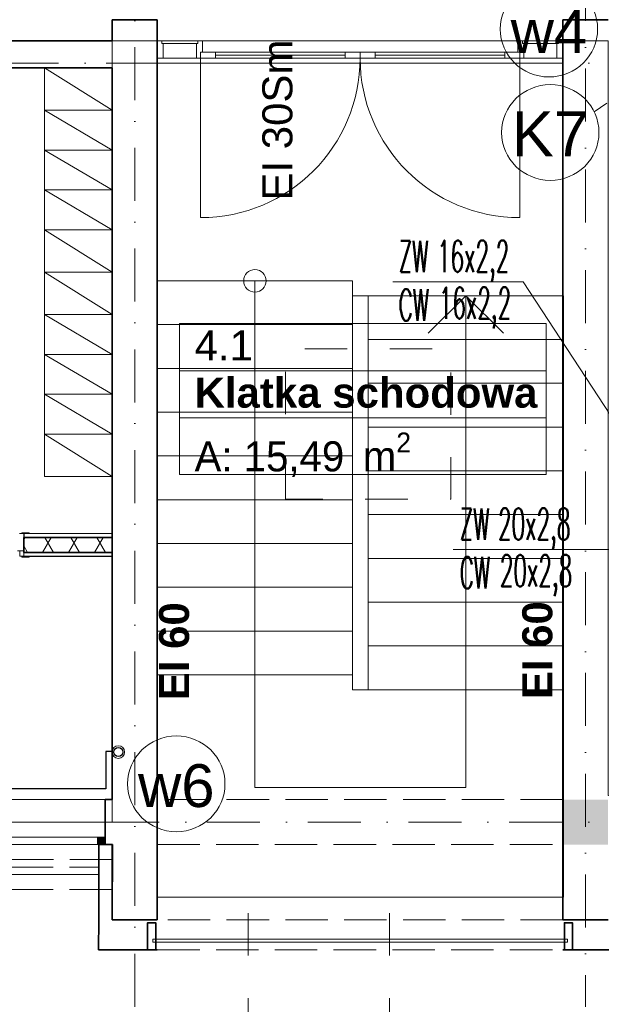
# Model space of a CAD drawing. Header units: millimetres. Extents: x -34676 to 172266, y 39940 to 476087.
# Tile 247 of 256: x 34075 to 37945, y 422748 to 429301. Entities that reach past the tile are written whole.
import ezdxf
from ezdxf.lldxf.tags import DXFTag

# ---------------------------------------------------------------- set-up
doc = ezdxf.new("R2010")
doc.units = ezdxf.units.MM
doc.header["$MEASUREMENT"] = 0
for name, pattern in [('Krawędzie ukryte', [3.912222, 2.822222, -1.09]), ('Kropki i Kreski', [6.702778, 3.527778, -1.763889, 0, -1.411111]), ('Przerywana', [5.644444, 2.822222, -2.822222])]:
    doc.linetypes.add(name, pattern=pattern)
for name, color, linetype in [('#podkład', 252, 'Continuous'), ('- A - ocieplenie', 7, 'Continuous'), ('- strefy pomieszczeń', 7, 'Continuous'), ('2D - Ogólne', 7, 'Continuous'), ('Drzwi Archicad', 7, 'Continuous'), ('IS_Text_Pion_Wodociag', 7, 'Continuous'), ('Konstrukcja - Belki', 7, 'Continuous'), ('Konstrukcja - Przegroda Strukt.', 7, 'Continuous'), ('Konstrukcja - Siatka mod', 7, 'Continuous'), ('Konstrukcja - Stropy', 7, 'Continuous'), ('Konstrukcja - Ściany działowe', 7, 'Continuous'), ('Konstrukcja - Ściany nośne wew..P', 7, 'Continuous'), ('Konstrukcja - Ściany zewnętrzne', 7, 'Continuous'), ('Okna Archicada', 7, 'Continuous'), ('Opisy - Tekst', 7, 'Continuous'), ('Wnętrze - Umeblowanie', 7, 'Continuous'), ('Znaczniki - Przekroje', 7, 'Continuous'), ('Znaczniki drzwi Archicada', 7, 'Continuous')]:
    doc.layers.add(name, color=color, linetype=linetype)
doc.layers.add('#woda', color=4, linetype='Continuous', lineweight=18)
doc.layers.add('IS_Opisy_działek_Wodociag', color=7, linetype='SOLID', true_color=0x000000)
doc.layers.add('IS_Zimna_woda', color=5, linetype='SOLID', true_color=0x0000ff)
doc.styles.add('ROMANS', font='romans', dxfattribs={"width": 0.6})
doc.styles.get("Standard").update_dxf_attribs({"font": 'arial.ttf'})
doc.styles.add('STYL_AUTOMATYCZNY_1', font='arial.ttf')
doc.styles.add('STYL_AUTOMATYCZNY_2', font='arial.ttf')
doc.styles.add('STYL_AUTOMATYCZNY_6', font='txt')
doc.styles.add('STYL_AUTOMATYCZNY_7', font='txt')
tags = doc.linetypes.add('SOLID', pattern=[10, 10, 0]).pattern_tags.tags
tags[6:7] = [DXFTag(74, 4), DXFTag(75, 0), DXFTag(340, '0'), DXFTag(46, 0.0), DXFTag(50, 0.0), DXFTag(44, 0.0), DXFTag(45, 0.0)]
tags[4:5] = [DXFTag(74, 4), DXFTag(75, 0), DXFTag(340, '0'), DXFTag(46, 0.0), DXFTag(50, 0.0), DXFTag(44, 0.0), DXFTag(45, 0.0)]

# ---------------------------------------------------------------- blocks, each defined once
blk = doc.blocks.new('tsfdcsa')
at = {"layer": 'Konstrukcja - Ściany działowe', "linetype": 'Continuous', "lineweight": 13}
h = blk.add_hatch(dxfattribs=at)
h.set_pattern_fill('Izolacja_miękka_0006', color=252, style=0, pattern_type=2)
h.set_pattern_definition([(60, (-208051.03, 390718.21), (-129.90381, 75), []), (120, (-208051.03, 390718.21), (129.90381, 75), [])])
h.paths.add_polyline_path([(33708.5, 103555.4), (34297.6, 103555.4), (34297.6, 103655.4), (33708.5, 103655.4)])
at = {"layer": 'Konstrukcja - Ściany zewnętrzne', "linetype": 'Continuous', "lineweight": 13}
for points in [[(37297.6, 101910.5), (37297.6, 101610.5), (37597.6, 101910.5)], [(37597.6, 101910.5), (37297.6, 101610.5), (37597.6, 101610.5)]]:
    blk.add_hatch(color=252, dxfattribs=at).paths.add_polyline_path(points)
at = {"layer": '- A - ocieplenie', "color": 252, "linetype": 'Continuous', "lineweight": 35, "ltscale": 100}
for p, q in [((34208.7, 101610.5), (34208.7, 101560.5)), ((34208.9, 101460.5), (34209.5, 101610.5)), ((34208.9, 101460.5), (34209.5, 101610.5)), ((34208.7, 101560.5), (34208.7, 101410.5))]:
    blk.add_line(p, q, dxfattribs=at)
at = {"layer": '- A - ocieplenie', "color": 252, "linetype": 'Krawędzie ukryte', "lineweight": 20, "ltscale": 100, "flags": 128}
for points in [[(34209.5, 101610.5), (22477.6, 101610.5)], [(34298.9, 101510.5), (22277.6, 101510.5)], [(22277.6, 101460.5), (34208.9, 101460.5)], [(34298.9, 101310.5), (34298.9, 101510.5)], [(22277.6, 101310.5), (34298.9, 101310.5)], [(37297.6, 101110.4), (34597.6, 101110.4)], [(34597.6, 100910.4), (37297.6, 100910.4)]]:
    blk.add_lwpolyline(points, dxfattribs=at)
at = {"layer": '- A - ocieplenie', "color": 252, "linetype": 'Continuous', "lineweight": 35, "ltscale": 100, "flags": 128}
for points in [[(34299.5, 101610.5), (34209.5, 101610.5)], [(34297.6, 101110.4), (34299.5, 101610.5)], [(34208.9, 101460.5), (34207.6, 101110.4)], [(34206.8, 100910.4), (34207.6, 101110.4)], [(34597.6, 101110.4), (34297.6, 101110.4)], [(37597.6, 101110.4), (37297.6, 101110.4)], [(34206.8, 100910.4), (34597.6, 100910.4)], [(37297.6, 100910.4), (37687.6, 100910.4)]]:
    blk.add_lwpolyline(points, dxfattribs=at)
at = {"layer": '- strefy pomieszczeń', "color": 252, "linetype": 'Continuous', "lineweight": 13, "ltscale": 100}
for p, q in [((34745.8, 105078.5), (37186.4, 105078.5)), ((34745.8, 104764.2), (34745.8, 105078.5)), ((37186.4, 105078.5), (37186.4, 104764.2)), ((37186.4, 104764.2), (34745.8, 104764.2)), ((34745.8, 104764.2), (37186.4, 104764.2)), ((34745.8, 104449.9), (34745.8, 104764.2)), ((37186.4, 104764.2), (37186.4, 104449.9)), ((37186.4, 104449.9), (34745.8, 104449.9)), ((34745.8, 104449.9), (37186.4, 104449.9)), ((34745.8, 104073.5), (34745.8, 104449.9)), ((37186.4, 104449.9), (37186.4, 104073.5)), ((37186.4, 104073.5), (34745.8, 104073.5))]:
    blk.add_line(p, q, dxfattribs=at)
at = {"color": 252, "linetype": 'Continuous', "lineweight": 18, "ltscale": 100}
for p, q in [((35897.6, 105362.5), (34597.6, 105362.5)), ((34597.6, 105362.5), (34597.6, 105071.1)), ((35247.6, 105362.5), (35247.6, 105071.1)), ((35897.6, 105071.1), (35897.6, 105362.5)), ((37301.3, 105263.6), (36001.3, 105263.6)), ((36001.3, 105263.6), (36001.3, 104972.3)), ((36401.3, 105013.6), (36651.3, 105263.6)), ((36651.3, 104972.3), (36651.3, 105263.6)), ((36651.3, 105263.6), (36901.3, 105013.6)), ((37301.3, 104972.3), (37301.3, 105263.6)), ((34597.6, 105071.1), (35897.6, 105071.1)), ((35897.6, 105071.1), (34597.6, 105071.1)), ((34597.6, 105071.1), (34597.6, 104779.8)), ((35247.6, 105071.1), (35247.6, 102740.4)), ((35897.6, 104779.8), (35897.6, 105071.1)), ((37301.3, 104972.3), (36001.3, 104972.3)), ((36001.3, 104972.3), (36001.3, 104680.9)), ((36001.3, 104972.3), (37301.3, 104972.3)), ((36651.3, 102641.5), (36651.3, 104972.3)), ((37301.3, 104680.9), (37301.3, 104972.3)), ((34597.6, 104779.8), (35897.6, 104779.8)), ((35897.6, 104779.8), (34597.6, 104779.8)), ((34597.6, 104779.8), (34597.6, 104488.4)), ((35897.6, 104488.4), (35897.6, 104779.8)), ((37301.3, 104680.9), (36001.3, 104680.9)), ((36001.3, 104680.9), (36001.3, 104389.6)), ((36001.3, 104680.9), (37301.3, 104680.9)), ((37301.3, 104389.6), (37301.3, 104680.9)), ((34597.6, 104488.4), (35897.6, 104488.4)), ((35897.6, 104488.4), (34597.6, 104488.4)), ((34597.6, 104488.4), (34597.6, 104197.1)), ((35897.6, 104197.1), (35897.6, 104488.4)), ((37301.3, 104389.6), (36001.3, 104389.6)), ((36001.3, 104389.6), (36001.3, 104098.3)), ((36001.3, 104389.6), (37301.3, 104389.6)), ((37301.3, 104098.3), (37301.3, 104389.6)), ((34597.6, 104197.1), (35897.6, 104197.1)), ((35897.6, 104197.1), (34597.6, 104197.1)), ((34597.6, 104197.1), (34597.6, 103905.7)), ((35897.6, 103905.7), (35897.6, 104197.1)), ((37301.3, 104098.3), (36001.3, 104098.3)), ((36001.3, 104098.3), (36001.3, 103806.9)), ((36001.3, 104098.3), (37301.3, 104098.3)), ((37301.3, 103806.9), (37301.3, 104098.3)), ((34597.6, 103905.7), (35897.6, 103905.7)), ((35897.6, 103905.7), (34597.6, 103905.7)), ((34597.6, 103905.7), (34597.6, 103614.4)), ((35897.6, 103614.4), (35897.6, 103905.7)), ((37301.3, 103806.9), (36001.3, 103806.9)), ((36001.3, 103806.9), (36001.3, 103515.6)), ((36001.3, 103806.9), (37301.3, 103806.9)), ((37301.3, 103515.6), (37301.3, 103806.9)), ((34597.6, 103614.4), (35897.6, 103614.4)), ((35897.6, 103614.4), (34597.6, 103614.4)), ((34597.6, 103614.4), (34597.6, 103323.1)), ((35897.6, 103323.1), (35897.6, 103614.4)), ((37301.3, 103515.6), (36001.3, 103515.6)), ((36001.3, 103515.6), (36001.3, 103224.2)), ((36001.3, 103515.6), (37301.3, 103515.6)), ((37301.3, 103224.2), (37301.3, 103515.6)), ((34597.6, 103323.1), (35897.6, 103323.1)), ((35897.6, 103323.1), (34597.6, 103323.1)), ((34597.6, 103323.1), (34597.6, 103031.7)), ((35897.6, 103031.7), (35897.6, 103323.1)), ((37301.3, 103224.2), (36001.3, 103224.2)), ((36001.3, 103224.2), (36001.3, 102932.9)), ((36001.3, 103224.2), (37301.3, 103224.2)), ((37301.3, 102932.9), (37301.3, 103224.2)), ((34597.6, 103031.7), (35897.6, 103031.7)), ((35897.6, 103031.7), (34597.6, 103031.7)), ((34597.6, 103031.7), (34597.6, 102740.4)), ((35897.6, 102740.4), (35897.6, 103031.7)), ((37301.3, 102932.9), (36001.3, 102932.9)), ((36001.3, 102932.9), (36001.3, 102641.5)), ((36001.3, 102932.9), (37301.3, 102932.9)), ((37301.3, 102641.5), (37301.3, 102932.9)), ((34597.6, 102740.4), (35897.6, 102740.4)), ((35897.6, 102740.4), (34597.6, 102740.4)), ((34597.6, 102740.4), (34597.6, 102719.5)), ((34597.6, 102719.5), (34597.6, 101260.4)), ((35247.6, 102740.4), (35247.6, 101991.5)), ((35897.6, 102641.5), (35897.6, 102740.4)), ((36001.3, 102641.5), (35897.6, 102641.5)), ((37301.3, 102641.5), (36001.3, 102641.5)), ((36001.3, 102641.5), (37301.3, 102641.5)), ((36651.3, 101991.5), (36651.3, 102641.5)), ((37301.3, 101260.4), (37301.3, 102641.5)), ((35247.6, 101991.5), (36651.3, 101991.5)), ((34597.6, 101260.4), (37301.3, 101260.4))]:
    blk.add_line(p, q, dxfattribs=at)
at = {"color": 252, "linetype": 'Przerywana', "lineweight": 13, "ltscale": 100, "flags": 128}
blk.add_lwpolyline([(35450.9, 103910.5), (35450.9, 104910.5), (36550.9, 104910.5), (36550.9, 103910.5)], close=True, dxfattribs=at)
at = {"color": 252, "linetype": 'Continuous', "lineweight": 18, "ltscale": 100}
for start, end in [(0, 180), (180, 0)]:
    blk.add_arc((35247.6, 105362.5), 75, start, end, dxfattribs=at)
at = {"layer": '2D - Ogólne', "color": 252, "linetype": 'Continuous', "lineweight": 20, "ltscale": 100}
blk.add_line((34297.6, 106960.5), (34297.6, 107100.5), dxfattribs=at)
at = {"layer": 'Drzwi Archicad', "color": 252, "linetype": 'Continuous', "lineweight": 13, "ltscale": 100}
for p, q in [((34627.6, 106960.5), (34597.6, 106960.5)), ((34597.6, 106960.5), (34597.6, 106845.5)), ((34627.6, 106942.5), (34627.6, 106960.5)), ((34867.6, 106960.5), (34867.6, 106942.5)), ((34897.6, 106960.5), (34867.6, 106960.5)), ((34897.6, 106885.5), (34897.6, 106960.5)), ((36997.6, 106960.5), (36997.6, 106885.5)), ((37027.6, 106960.5), (36997.6, 106960.5)), ((37027.6, 106942.5), (37027.6, 106960.5)), ((37297.6, 106960.5), (37267.6, 106960.5)), ((37267.6, 106960.5), (37267.6, 106942.5)), ((37297.6, 106845.5), (37297.6, 106960.5)), ((34637.6, 106942.5), (34627.6, 106942.5)), ((34637.6, 106845.5), (34637.6, 106942.5)), ((34637.6, 106942.5), (34857.6, 106942.5)), ((34867.6, 106942.5), (34857.6, 106942.5)), ((34857.6, 106942.5), (34857.6, 106845.5)), ((37037.6, 106942.5), (37027.6, 106942.5)), ((37037.6, 106845.5), (37037.6, 106942.5)), ((37257.6, 106942.5), (37037.6, 106942.5)), ((37267.6, 106942.5), (37257.6, 106942.5)), ((37257.6, 106942.5), (37257.6, 106845.5)), ((34597.6, 106845.5), (34637.6, 106845.5)), ((34637.6, 106845.5), (34857.6, 106845.5)), ((34857.6, 106845.5), (34885.6, 106845.5)), ((34885.6, 106845.5), (34885.6, 106885.5)), ((34885.6, 106885.5), (34897.6, 106885.5)), ((34885.6, 106885.5), (34985.6, 106885.5)), ((34885.6, 106845.5), (34885.6, 106885.5)), ((34885.6, 106845.5), (34885.6, 105783.5)), ((34985.6, 106845.5), (34885.6, 106845.5)), ((34985.6, 106885.5), (34985.6, 106845.5)), ((35847.6, 106865.5), (34985.6, 106865.5)), ((35847.6, 106845.5), (35847.6, 106885.5)), ((35847.6, 106885.5), (35947.6, 106885.5)), ((35947.6, 106845.5), (35847.6, 106845.5)), ((35947.6, 106885.5), (35947.6, 106845.5)), ((36047.6, 106885.5), (35947.6, 106885.5)), ((35947.6, 106885.5), (35947.6, 106845.5)), ((35947.6, 106845.5), (36047.6, 106845.5)), ((36047.6, 106845.5), (36047.6, 106885.5)), ((36047.6, 106865.5), (36909.6, 106865.5)), ((37009.6, 106885.5), (36909.6, 106885.5)), ((36909.6, 106885.5), (36909.6, 106845.5)), ((36909.6, 106845.5), (37009.6, 106845.5)), ((36997.6, 106885.5), (37009.6, 106885.5)), ((37009.6, 106885.5), (37009.6, 106845.5)), ((37009.6, 106845.5), (37009.6, 106885.5)), ((37009.6, 106845.5), (37009.6, 105783.5)), ((37009.6, 106845.5), (37037.6, 106845.5)), ((37037.6, 106845.5), (37257.6, 106845.5)), ((37257.6, 106845.5), (37297.6, 106845.5)), ((33708.5, 103680.4), (33680.5, 103680.4)), ((33695.5, 103686.4), (33745.5, 103686.4)), ((33695.5, 103680.4), (33695.5, 103686.4)), ((33745.5, 103680.4), (33695.5, 103680.4)), ((33708.5, 103565.4), (33708.5, 103680.4)), ((33708.5, 103680.4), (33745.5, 103680.4)), ((33708.5, 103680.4), (33745.5, 103680.4)), ((33745.5, 103686.4), (33745.5, 103680.4)), ((33668.5, 103565.4), (33708.5, 103565.4)), ((33683.5, 103530.4), (33683.5, 103565.4)), ((33683.5, 103565.4), (33708.5, 103565.4)), ((33708.5, 103565.4), (33708.5, 103530.4)), ((33708.5, 103555.4), (33708.5, 103530.4)), ((33708.5, 103555.4), (33708.5, 103530.4)), ((33708.5, 103530.4), (33683.5, 103530.4)), ((33695.5, 103530.4), (33745.5, 103530.4)), ((33695.5, 103524.4), (33695.5, 103530.4)), ((33745.5, 103524.4), (33695.5, 103524.4)), ((33745.5, 103530.4), (33745.5, 103524.4))]:
    blk.add_line(p, q, dxfattribs=at)
at = {"layer": 'Drzwi Archicad', "color": 252, "linetype": 'Continuous', "lineweight": 35, "ltscale": 100}
for p, q in [((34597.6, 106960.5), (34597.6, 106845.5)), ((34597.6, 106960.5), (34597.6, 106845.5)), ((37297.6, 106960.5), (37297.6, 106845.5)), ((37297.6, 106960.5), (37297.6, 106845.5)), ((34597.6, 106845.5), (34597.6, 106660.5)), ((37297.6, 106845.5), (37297.6, 106660.5)), ((33708.5, 103655.4), (33708.5, 103565.4)), ((33708.5, 103655.4), (33708.5, 103565.4)), ((33708.5, 103565.4), (33708.5, 103555.4)), ((33708.5, 103565.4), (33708.5, 103555.4))]:
    blk.add_line(p, q, dxfattribs=at)
at = {"layer": 'Drzwi Archicad', "color": 252, "linetype": 'Continuous', "lineweight": 25, "ltscale": 100}
for p, q in [((33708.5, 103680.4), (33708.5, 103655.4)), ((33708.5, 103680.4), (33708.5, 103655.4)), ((33708.5, 103530.4), (33745.5, 103530.4)), ((33708.5, 103530.4), (33745.5, 103530.4))]:
    blk.add_line(p, q, dxfattribs=at)
at = {"layer": 'Drzwi Archicad', "color": 252, "linetype": 'Continuous', "lineweight": 13, "ltscale": 100, "flags": 128}
for points in [[(34867.6, 106960.5), (34627.6, 106960.5), (34627.6, 106942.5), (34867.6, 106942.5)], [(37027.6, 106960.5), (37267.6, 106960.5), (37267.6, 106942.5), (37027.6, 106942.5)], [(34637.6, 106845.5), (34857.6, 106845.5), (34857.6, 106942.5), (34637.6, 106942.5)], [(37037.6, 106942.5), (37257.6, 106942.5), (37257.6, 106845.5), (37037.6, 106845.5)], [(35847.6, 106865.5), (34985.6, 106865.5), (34985.6, 106885.5), (35847.6, 106885.5)], [(35847.6, 106845.5), (34985.6, 106845.5), (34985.6, 106865.5), (35847.6, 106865.5)], [(36047.6, 106865.5), (36909.6, 106865.5), (36909.6, 106885.5), (36047.6, 106885.5)], [(36047.6, 106845.5), (36909.6, 106845.5), (36909.6, 106865.5), (36047.6, 106865.5)]]:
    blk.add_lwpolyline(points, close=True, dxfattribs=at)
at = {"layer": 'Drzwi Archicad', "color": 252, "linetype": 'Continuous', "lineweight": 13, "ltscale": 100}
for centre, start, end in [((34885.6, 106845.5), 270, 0), ((37009.6, 106845.5), 180, 270)]:
    blk.add_arc(centre, 1062, start, end, dxfattribs=at)
at = {"layer": 'Konstrukcja - Belki', "color": 252, "linetype": 'Krawędzie ukryte', "lineweight": 35, "ltscale": 100}
for p, q in [((34597.4, 106660.5), (34597.4, 106960.5)), ((37297.4, 106660.5), (37297.4, 106960.5))]:
    blk.add_line(p, q, dxfattribs=at)
at = {"layer": 'Konstrukcja - Belki', "color": 252, "linetype": 'Kropki i Kreski', "lineweight": 13, "ltscale": 100}
blk.add_line((34597.4, 106810.5), (37297.4, 106810.5), dxfattribs=at)
at = {"layer": 'Konstrukcja - Przegroda Strukt.', "color": 252, "linetype": 'Continuous', "lineweight": 35, "ltscale": 100, "flags": 128}
for points in [[(34587.6, 100910.4), (34533.6, 100910.4), (34533.6, 101090.4), (34587.6, 101090.4)], [(37360.8, 100910.4), (37306.8, 100910.4), (37306.8, 101090.4), (37360.8, 101090.4)]]:
    blk.add_lwpolyline(points, close=True, dxfattribs=at)
at = {"layer": 'Konstrukcja - Przegroda Strukt.', "color": 252, "linetype": 'Continuous', "lineweight": 13, "ltscale": 100, "flags": 128}
blk.add_lwpolyline([(34567.6, 100960.4), (34567.6, 100980.4), (37326.8, 100980.4), (37326.8, 100960.4)], close=True, dxfattribs=at)
at = {"layer": 'Konstrukcja - Siatka mod', "color": 252, "linetype": 'Kropki i Kreski', "lineweight": 13, "ltscale": 100}
for p, q in [((34447.6, 100531.6), (34447.6, 117496.4)), ((37447.6, 117501.1), (37447.6, 100531.6)), ((20180, 106810.5), (49624.6, 106810.5)), ((20180, 101760.5), (49624.6, 101760.5))]:
    blk.add_line(p, q, dxfattribs=at)
at = {"layer": 'Konstrukcja - Stropy', "color": 252, "linetype": 'Continuous', "lineweight": 13, "ltscale": 100, "flags": 128}
for points in [[(34297.6, 106960.5), (37597.6, 106960.5), (37597.6, 101936.5), (49617.6, 101910.5), (49667.6, 114390.5), (22627.6, 114390.5), (22627.6, 101760.5), (34297.6, 101760.5)], [(34597.6, 105362.5), (35897.6, 105362.5), (35897.6, 105263.6), (37297.6, 105263.6), (37297.6, 106960.5), (34597.6, 106960.5)]]:
    blk.add_lwpolyline(points, close=True, dxfattribs=at)
at = {"layer": 'Konstrukcja - Ściany działowe', "color": 252, "linetype": 'Continuous', "lineweight": 13, "ltscale": 100}
for p, q in [((33708.5, 103680.4), (33745.5, 103680.4)), ((33708.5, 103555.4), (33708.5, 103530.4))]:
    blk.add_line(p, q, dxfattribs=at)
at = {"layer": 'Konstrukcja - Ściany działowe', "color": 252, "linetype": 'Continuous', "lineweight": 25, "ltscale": 100}
for p, q in [((33708.5, 103680.4), (33708.5, 103655.4)), ((33708.5, 103530.4), (33745.5, 103530.4))]:
    blk.add_line(p, q, dxfattribs=at)
at = {"layer": 'Konstrukcja - Ściany działowe', "color": 252, "linetype": 'Continuous', "lineweight": 35, "ltscale": 100}
for p, q in [((34297.6, 103655.4), (33708.5, 103655.4)), ((33708.5, 103655.4), (33708.5, 103565.4)), ((33708.5, 103565.4), (33708.5, 103555.4)), ((33708.5, 103555.4), (34297.6, 103555.4))]:
    blk.add_line(p, q, dxfattribs=at)
at = {"layer": 'Konstrukcja - Ściany działowe', "color": 252, "linetype": 'Continuous', "lineweight": 35, "ltscale": 100, "flags": 128}
for points in [[(34297.6, 106960.5), (33057.6, 106960.5)], [(33057.6, 106780.5), (34297.6, 106780.5)], [(34297.6, 103555.4), (34297.6, 103655.4)]]:
    blk.add_lwpolyline(points, dxfattribs=at)
at = {"layer": 'Konstrukcja - Ściany działowe', "color": 252, "linetype": 'Continuous', "lineweight": 13, "ltscale": 100, "flags": 128}
for points in [[(34297.6, 103680.4), (33708.5, 103680.4)], [(34297.6, 103530.4), (34297.6, 103555.4)]]:
    blk.add_lwpolyline(points, dxfattribs=at)
at = {"layer": 'Konstrukcja - Ściany działowe', "color": 252, "linetype": 'Continuous', "lineweight": 25, "ltscale": 100, "flags": 128}
for points in [[(34297.6, 103655.4), (34297.6, 103680.4)], [(33708.5, 103530.4), (34297.6, 103530.4)]]:
    blk.add_lwpolyline(points, dxfattribs=at)
at = {"layer": 'Konstrukcja - Ściany nośne wew..P', "color": 252, "linetype": 'Continuous', "lineweight": 35, "ltscale": 100}
for p, q in [((34597.6, 106960.5), (34597.6, 106845.5)), ((37297.6, 106960.5), (37297.6, 106845.5)), ((34597.6, 106845.5), (34597.6, 106660.5)), ((37297.6, 106845.5), (37297.6, 106660.5))]:
    blk.add_line(p, q, dxfattribs=at)
at = {"layer": 'Konstrukcja - Ściany nośne wew..P', "color": 252, "linetype": 'Continuous', "lineweight": 35, "ltscale": 100, "flags": 128}
for points in [[(34297.6, 107100.5), (34297.6, 106960.5)], [(34297.6, 107100.5), (34597.6, 107100.5)], [(34597.6, 106960.5), (34597.6, 107100.5)], [(37297.6, 107100.5), (37297.6, 106960.5)], [(37297.6, 107100.5), (37597.6, 107100.5)], [(34297.6, 106780.5), (34297.6, 101910.5)], [(34597.6, 101610.5), (34597.6, 106780.5)], [(37297.6, 106660.5), (37297.6, 101910.5)], [(37297.6, 101610.5), (37297.6, 101910.5)], [(34297.6, 101610.5), (34297.6, 101110.4)], [(34597.6, 101110.4), (34597.6, 101610.5)], [(37297.6, 101610.5), (37297.6, 101110.4)], [(34297.6, 101110.4), (34597.6, 101110.4)], [(37297.6, 101110.4), (37597.6, 101110.4)]]:
    blk.add_lwpolyline(points, dxfattribs=at)
at = {"layer": 'Konstrukcja - Ściany zewnętrzne', "color": 252, "linetype": 'Continuous', "lineweight": 35, "ltscale": 100}
for p, q in [((34250.1, 101660.5), (34250.1, 101910.5)), ((34250.1, 101610.5), (34250.1, 101660.5))]:
    blk.add_line(p, q, dxfattribs=at)
at = {"layer": 'Konstrukcja - Ściany zewnętrzne', "color": 252, "linetype": 'Continuous', "lineweight": 35, "ltscale": 100, "flags": 128}
for points in [[(34297.6, 101910.5), (34250.1, 101910.5)], [(34250.1, 101610.5), (34297.6, 101610.5)]]:
    blk.add_lwpolyline(points, dxfattribs=at)
at = {"layer": 'Konstrukcja - Ściany zewnętrzne', "color": 252, "linetype": 'Krawędzie ukryte', "lineweight": 20, "ltscale": 100, "flags": 128}
for points in [[(37297.6, 101910.5), (34597.6, 101910.5)], [(34597.6, 101910.5), (34597.6, 101610.5)], [(37297.6, 101610.5), (37297.6, 101910.5)], [(34597.6, 101610.5), (37297.6, 101610.5)]]:
    blk.add_lwpolyline(points, dxfattribs=at)
at = {"layer": 'Okna Archicada', "color": 252, "linetype": 'Continuous', "lineweight": 13, "ltscale": 100}
for p, q in [((31530.1, 101910.5), (34250.1, 101910.5)), ((33375.1, 101660.5), (34200.1, 101660.5)), ((34200.1, 101610.5), (34200.1, 101660.5)), ((34200.1, 101660.5), (34250.1, 101660.5)), ((31530.1, 101610.5), (34250.1, 101610.5)), ((31572.6, 101610.5), (34208.7, 101610.5)), ((34200.1, 101610.5), (33375.1, 101610.5)), ((34250.1, 101610.5), (34200.1, 101610.5)), ((31572.6, 101410.5), (34208.7, 101410.5))]:
    blk.add_line(p, q, dxfattribs=at)
at = {"layer": 'Okna Archicada', "color": 252, "linetype": 'Continuous', "lineweight": 35, "ltscale": 100}
for p, q in [((34250.1, 101660.5), (34250.1, 101910.5)), ((34250.1, 101610.5), (34250.1, 101660.5)), ((34250.1, 101610.5), (34250.1, 101660.5)), ((34208.7, 101610.5), (34208.7, 101560.5)), ((34208.7, 101560.5), (34208.7, 101410.5))]:
    blk.add_line(p, q, dxfattribs=at)
at = {"layer": 'Wnętrze - Umeblowanie', "color": 252, "linetype": 'Continuous', "lineweight": 13, "ltscale": 100}
for p, q in [((33847.6, 106780.5), (34297.6, 106499.5)), ((34297.6, 106499.5), (33847.6, 106499.5)), ((33847.6, 106499.5), (34297.6, 106233.5)), ((34297.6, 106233.5), (33847.6, 106233.5)), ((33847.6, 106233.5), (34297.6, 105967.5)), ((34297.6, 105967.5), (33847.6, 105967.5)), ((33847.6, 105967.5), (34297.6, 105701.5)), ((34297.6, 105701.5), (33847.6, 105701.5)), ((33847.6, 105701.5), (34297.6, 105420.5)), ((33847.6, 105420.5), (34297.6, 105139.5)), ((34297.6, 105139.5), (33847.6, 105139.5)), ((33847.6, 105139.5), (34297.6, 104873.5)), ((34297.6, 104873.5), (33847.6, 104873.5)), ((33847.6, 104873.5), (34297.6, 104607.5)), ((34297.6, 104607.5), (33847.6, 104607.5)), ((33847.6, 104607.5), (34297.6, 104341.5)), ((34297.6, 104341.5), (33847.6, 104341.5)), ((33847.6, 104341.5), (34297.6, 104060.5))]:
    blk.add_line(p, q, dxfattribs=at)
at = {"layer": 'Wnętrze - Umeblowanie', "color": 252, "linetype": 'Continuous', "lineweight": 13, "ltscale": 100, "flags": 128}
for points in [[(34297.6, 105420.5), (34297.6, 106780.5), (33847.6, 106780.5), (33847.6, 105420.5)], [(34297.6, 104060.5), (34297.6, 105420.5), (33847.6, 105420.5), (33847.6, 104060.5)]]:
    blk.add_lwpolyline(points, close=True, dxfattribs=at)
at = {"layer": 'Znaczniki - Przekroje', "color": 252, "linetype": 'Przerywana', "lineweight": 13, "ltscale": 100}
for p, q in [((35202, 101153.8), (35202, 99803.8)), ((36143.1, 101153.8), (36143.1, 99803.8))]:
    blk.add_line(p, q, dxfattribs=at)
at = {"layer": '- strefy pomieszczeń', "color": 252, "linetype": 'Continuous', "lineweight": 13, "char_height": 200, "attachment_point": 1}
for s, insert, style in [('\\A1;{\\pql;\\pt0,500;\\fGeneva CE|b0|i0|c0|p0;\\W1.000000;A: 42,62\\fGeneva CE|b0|i0|c0|p0;\\W1.000000;\\A1{\\H.66x;\\S^  ;}\\fGeneva CE|b0|i0|c0|p0;\\W1.000000; m\\fGeneva CE|b0|i0|c0|p0;\\W1.000000;\\A1{\\H.66x;\\S2^  ;}}', (34878, 107567.7), 'STYL_AUTOMATYCZNY_6'), ('\\A1;{\\pql;\\pt0,100;\\fArial|b1|i0|c238|p0;\\W1.000000;Szatnia\\fArial|b1|i0|c238|p0;\\W1.000000;\\A1{\\H.66x;\\S^  ;}\\fArial|b1|i0|c238|p0;\\W1.000000;\\fArial|b1|i0|c238|p0;\\W1.000000;\\A1{\\H.66x;\\S^  ;}}', (32227, 105811.4), 'STYL_AUTOMATYCZNY_2'), ('\\A1;{\\pql;\\pt0,100;\\fArial|b0|i0|c238|p0;\\W1.000000;4.1\\fArial|b0|i0|c238|p0;\\W1.000000;\\A1{\\H.66x;\\S^  ;}\\fArial|b0|i0|c238|p0;\\W1.000000;\\fArial|b0|i0|c238|p0;\\W1.000000;\\A1{\\H.66x;\\S^  ;}}', (34845.8, 105032.8), 'STYL_AUTOMATYCZNY_1'), ('\\A1;{\\pql;\\pt0,100;\\fArial|b1|i0|c238|p0;\\W1.000000;Klatka schodowa\\fArial|b1|i0|c238|p0;\\W1.000000;\\A1{\\H.66x;\\S^  ;}\\fArial|b1|i0|c238|p0;\\W1.000000;\\fArial|b1|i0|c238|p0;\\W1.000000;\\A1{\\H.66x;\\S^  ;}}', (34845.8, 104718.5), 'STYL_AUTOMATYCZNY_2'), ('\\A1;{\\pql;\\pt0,500;\\fGeneva CE|b0|i0|c0|p0;\\W1.000000;A: 15,49\\fGeneva CE|b0|i0|c0|p0;\\W1.000000;\\A1{\\H.66x;\\S^  ;}\\fGeneva CE|b0|i0|c0|p0;\\W1.000000; m\\fGeneva CE|b0|i0|c0|p0;\\W1.000000;\\A1{\\H.66x;\\S2^  ;}}', (34845.8, 104353), 'STYL_AUTOMATYCZNY_6')]:
    blk.add_mtext(s, dxfattribs=dict(at, insert=insert, style=style))
at = {"layer": 'Opisy - Tekst', "color": 252, "linetype": 'Continuous', "lineweight": 13, "char_height": 200, "attachment_point": 1, "rotation": 90, "style": 'STYL_AUTOMATYCZNY_7'}
for insert in [(34609, 102571.3), (37026.6, 102578.2)]:
    blk.add_mtext('\\A1;{\\pql;\\fHelvetica|b1|i0|c238|p0;\\W1.000000;EI 60}', dxfattribs=dict(at, insert=insert))
at = {"layer": 'Znaczniki drzwi Archicada', "color": 252, "linetype": 'Continuous', "lineweight": 13, "insert": (35499.6, 105896.8), "char_height": 200, "attachment_point": 7, "rotation": 90, "style": 'STYL_AUTOMATYCZNY_1'}
blk.add_mtext('\\A1;{\\pql;\\pt0;\\fArial|b0|i0|c238|p0;\\W1.000000;EI 30Sm\\fArial|b0|i0|c238|p0;\\W1.000000;\\fArial|b0|i0|c238|p0;\\H0.666667x;\\W1.000000;\\fArial|b0|i0|c238|p0;\\H1.500000x;\\W1.000000;}', dxfattribs=at)

msp = doc.modelspace()

# ---------------------------------------------------------------- block references
at = {"layer": '#podkład'}
msp.add_blockref('tsfdcsa', (392.7, 322200.3), dxfattribs=at)

# ---------------------------------------------------------------- next in the draw order: hatches: boundary and pattern name
at = {"layer": 'Okna Archicada', "linetype": 'Continuous', "lineweight": 13}
msp.add_hatch(color=252, dxfattribs=at).paths.add_polyline_path([(34642.8, 423810.8), (34642.8, 423860.8), (34592.8, 423860.8), (34592.8, 423810.8)])

# ---------------------------------------------------------------- next in the draw order: linework, layer by layer
at = {"layer": '#woda', "color": 4, "lineweight": 5}
msp.add_circle((34730.9, 424426.6), 42, dxfattribs=at)
at = {"layer": '#woda', "color": 4, "lineweight": 30}
msp.add_circle((34730.9, 424426.6), 30, dxfattribs=at)
at = {"layer": 'IS_Opisy_działek_Wodociag', "color": 7, "lineweight": 13, "ltscale": 10}
for p, q in [((36559, 427557.2), (37424.3, 427557.2)), ((37424.3, 427557.2), (38161.9, 426429.7)), ((36958.8, 425775), (38152.7, 425775))]:
    msp.add_line(p, q, dxfattribs=at)
at = {"layer": 'IS_Text_Pion_Wodociag', "color": 7, "linetype": 'SOLID', "lineweight": 18, "ltscale": 10}
msp.add_line((37983.1, 428746.2), (37898.5, 428687), dxfattribs=at)
for centre in [(37596.8, 429238.7), (37605.8, 428550.3), (37605.8, 428550.3), (35117, 424215.2)]:
    msp.add_ellipse(centre, major_axis=(324, 0), ratio=0.983333, dxfattribs=at)
at = {"layer": 'IS_Zimna_woda', "color": 4, "lineweight": 30, "ltscale": 10}
for p, q in [((34649, 424429.4), (34649, 424181.4)), ((34690.3, 424429.4), (34649, 424429.4)), ((34649, 424181.4), (31794.3, 424181.4))]:
    msp.add_line(p, q, dxfattribs=at)

# ---------------------------------------------------------------- next in the draw order: texts
at = {"layer": 'IS_Opisy_działek_Wodociag', "color": 7, "lineweight": 13, "ltscale": 10, "style": 'ROMANS', "width": 0.5}
for s, p in [('ZW', (36596.7, 427620.3)), ('16x2,2', (36851.8, 427621.5)), ('CW', (36596.5, 427297.1)), ('16x2,2', (36863.9, 427310.5)), ('ZW', (37003.2, 425838.1)), ('20x2,8', (37258.3, 425839.3)), ('CW', (37003, 425514.9)), ('20x2,8', (37270.3, 425528.3))]:
    msp.add_text(s, height=210, dxfattribs=at).set_placement(p)
at = {"layer": 'IS_Text_Pion_Wodociag', "color": 7, "linetype": 'SOLID', "lineweight": 18, "ltscale": 10, "attachment_point": 8}
for s, insert, char_height in [('\\fArial|b0|i0;w4', (37596.8, 429080.2), 285.12), ('K7', (37605.8, 428391.8), 300), ('\\fArial|b0|i0;w6', (35117, 424056.6), 285.12)]:
    msp.add_mtext(s, dxfattribs=dict(at, insert=insert, char_height=char_height))

doc.saveas('drawing.dxf')
